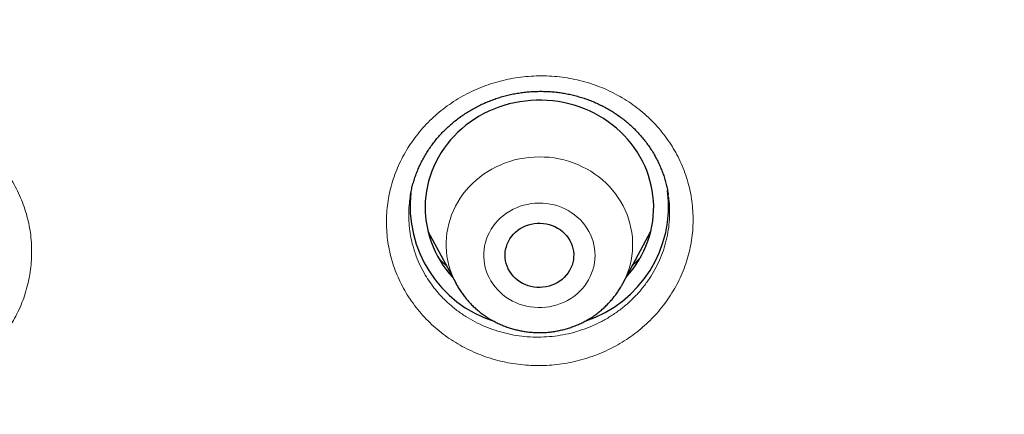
# Model space of a CAD drawing. Header units: millimetres. Extents: x 8 to 436, y 12 to 763.
# Tile 225 of 256: x 246 to 259, y 720 to 725. Entities that reach past the tile are written whole.
import ezdxf

# ---------------------------------------------------------------- set-up
doc = ezdxf.new("R2010")
doc.units = ezdxf.units.MM

msp = doc.modelspace()

# ---------------------------------------------------------------- linework, layer by layer
at = {"color": 7, "linetype": 'Continuous', "lineweight": 30}
for p, q in [((250.811, 722.922), (250.81, 722.916)), ((251.043, 722.47), (251.412, 721.779)), ((253.6, 721.779), (253.969, 722.47)), ((251.413, 721.777), (251.412, 721.779)), ((253.6, 721.779), (253.598, 721.776))]:
    msp.add_line(p, q, dxfattribs=at)
at = {"color": 252, "linetype": 'Continuous', "lineweight": 0}
msp.add_line((253.598, 721.776), (253.589, 721.759), dxfattribs=at)
at = {"color": 7, "linetype": 'Continuous', "lineweight": 30, "flags": 128}
for points in [[(253.645, 721.863), (253.649, 721.868), (253.694, 721.92), (253.737, 721.975), (253.776, 722.031), (253.813, 722.089), (253.847, 722.149), (253.878, 722.21), (253.905, 722.273), (253.93, 722.336), (253.951, 722.401), (253.968, 722.466), (253.983, 722.533), (253.994, 722.6), (254.001, 722.667), (254.005, 722.734), (254.006, 722.802), (254.003, 722.869), (253.997, 722.937), (253.987, 723.004), (253.974, 723.07), (253.957, 723.136), (253.938, 723.201), (253.915, 723.265), (253.888, 723.328), (253.859, 723.39), (253.826, 723.45), (253.79, 723.509), (253.752, 723.566), (253.71, 723.621), (253.666, 723.674), (253.619, 723.725), (253.57, 723.774), (253.518, 723.821), (253.463, 723.866), (253.407, 723.907), (253.348, 723.947), (253.288, 723.983), (253.226, 724.017), (253.162, 724.048), (253.096, 724.076), (253.03, 724.101), (252.962, 724.123), (252.893, 724.142), (252.823, 724.158), (252.752, 724.171), (252.681, 724.18), (252.609, 724.187), (252.537, 724.19), (252.465, 724.19), (252.393, 724.186), (252.322, 724.179), (252.251, 724.17), (252.18, 724.156), (252.11, 724.14), (252.041, 724.121), (251.974, 724.098), (251.907, 724.073), (251.842, 724.044), (251.778, 724.013), (251.716, 723.979), (251.656, 723.942), (251.597, 723.902), (251.541, 723.86), (251.487, 723.815), (251.436, 723.768), (251.386, 723.719), (251.34, 723.667), (251.296, 723.614), (251.255, 723.558), (251.217, 723.501), (251.181, 723.442), (251.149, 723.382), (251.12, 723.32), (251.094, 723.257), (251.071, 723.193), (251.052, 723.127), (251.036, 723.062), (251.023, 722.995), (251.014, 722.928), (251.008, 722.861), (251.006, 722.793), (251.007, 722.725), (251.012, 722.658), (251.02, 722.591), (251.031, 722.524), (251.046, 722.458), (251.064, 722.392), (251.085, 722.328), (251.11, 722.264), (251.138, 722.202), (251.169, 722.141), (251.203, 722.082), (251.24, 722.024), (251.28, 721.968), (251.28, 721.968)], [(252.138, 721.907), (252.117, 721.939), (252.098, 721.972), (252.083, 722.007), (252.071, 722.042), (252.063, 722.079), (252.058, 722.116), (252.056, 722.153), (252.058, 722.191), (252.063, 722.228), (252.072, 722.264), (252.085, 722.3), (252.1, 722.334), (252.119, 722.367), (252.141, 722.398), (252.165, 722.428), (252.193, 722.455), (252.223, 722.48), (252.255, 722.502), (252.289, 722.522), (252.324, 722.538), (252.361, 722.552), (252.4, 722.562), (252.439, 722.569), (252.478, 722.573), (252.518, 722.574), (252.558, 722.571), (252.597, 722.565), (252.636, 722.556), (252.673, 722.544), (252.71, 722.528), (252.744, 722.51), (252.777, 722.489), (252.808, 722.465), (252.836, 722.439), (252.862, 722.41), (252.885, 722.38), (252.905, 722.347), (252.922, 722.313), (252.935, 722.278), (252.945, 722.242), (252.952, 722.205), (252.956, 722.168), (252.955, 722.131), (252.952, 722.093), (252.944, 722.056), (252.934, 722.02), (252.92, 721.985), (252.903, 721.952), (252.882, 721.919), (252.859, 721.889), (252.833, 721.861), (252.804, 721.835), (252.774, 721.811), (252.74, 721.79), (252.706, 721.772), (252.669, 721.757), (252.632, 721.745), (252.593, 721.736), (252.553, 721.731), (252.514, 721.728), (252.474, 721.729), (252.434, 721.734), (252.395, 721.741), (252.357, 721.752), (252.32, 721.766), (252.285, 721.783), (252.251, 721.803), (252.219, 721.825), (252.19, 721.85), (252.163, 721.878), (252.138, 721.907)], [(251.28, 721.968), (251.323, 721.913), (251.367, 721.863)]]:
    msp.add_lwpolyline(points, dxfattribs=at)
at = {"color": 252, "linetype": 'Continuous', "lineweight": 0, "flags": 128}
for points in [[(251.412, 721.779), (251.407, 721.789), (251.379, 721.845), (251.356, 721.902), (251.335, 721.96), (251.318, 722.019), (251.304, 722.079), (251.293, 722.139), (251.286, 722.2), (251.283, 722.261), (251.282, 722.323), (251.286, 722.384), (251.292, 722.445), (251.303, 722.505), (251.316, 722.565), (251.333, 722.624), (251.354, 722.682), (251.377, 722.739), (251.404, 722.795), (251.434, 722.85), (251.467, 722.902), (251.503, 722.954), (251.542, 723.003), (251.583, 723.05), (251.627, 723.095), (251.674, 723.138), (251.723, 723.178), (251.774, 723.216), (251.827, 723.252), (251.882, 723.284), (251.939, 723.314), (251.998, 723.341), (252.058, 723.365), (252.119, 723.386), (252.181, 723.404), (252.244, 723.418), (252.308, 723.43), (252.373, 723.438), (252.438, 723.443), (252.503, 723.445), (252.568, 723.443), (252.633, 723.439), (252.698, 723.431), (252.762, 723.419), (252.825, 723.405), (252.888, 723.387), (252.949, 723.367), (253.009, 723.343), (253.068, 723.316), (253.125, 723.287), (253.18, 723.255), (253.234, 723.219), (253.285, 723.182), (253.334, 723.142), (253.381, 723.099), (253.425, 723.054), (253.467, 723.007), (253.506, 722.958), (253.542, 722.907), (253.575, 722.854), (253.605, 722.8), (253.632, 722.744), (253.656, 722.687), (253.677, 722.629), (253.694, 722.57), (253.708, 722.51), (253.719, 722.45), (253.726, 722.389), (253.729, 722.328), (253.729, 722.267), (253.726, 722.206), (253.719, 722.145), (253.709, 722.084), (253.696, 722.024), (253.679, 721.965), (253.658, 721.907), (253.635, 721.85), (253.608, 721.794), (253.6, 721.779)], [(253.103, 722.547), (253.072, 722.585), (253.039, 722.621), (253.003, 722.654), (252.965, 722.685), (252.925, 722.713), (252.883, 722.739), (252.839, 722.762), (252.793, 722.782), (252.746, 722.8), (252.698, 722.814), (252.649, 722.824), (252.599, 722.832), (252.549, 722.836), (252.498, 722.838), (252.448, 722.835), (252.398, 722.83), (252.348, 722.821), (252.299, 722.81), (252.252, 722.795), (252.205, 722.777), (252.16, 722.756), (252.116, 722.732), (252.074, 722.705), (252.035, 722.676), (251.997, 722.644), (251.962, 722.61), (251.93, 722.574), (251.9, 722.535), (251.874, 722.495), (251.85, 722.453), (251.829, 722.41), (251.812, 722.366), (251.798, 722.32), (251.787, 722.274), (251.78, 722.227), (251.776, 722.18), (251.776, 722.132), (251.779, 722.085), (251.786, 722.038), (251.796, 721.991), (251.809, 721.946), (251.826, 721.901), (251.846, 721.858), (251.869, 721.816), (251.895, 721.775), (251.924, 721.736), (251.956, 721.7), (251.99, 721.665), (252.027, 721.633), (252.067, 721.603), (252.108, 721.576), (252.151, 721.551), (252.196, 721.53), (252.242, 721.511), (252.29, 721.496), (252.339, 721.483), (252.388, 721.474), (252.438, 721.468), (252.488, 721.465), (252.539, 721.466), (252.589, 721.469), (252.639, 721.476), (252.688, 721.487), (252.737, 721.5), (252.784, 721.516), (252.83, 721.536), (252.874, 721.558), (252.917, 721.584), (252.958, 721.612), (252.996, 721.642), (253.032, 721.675), (253.066, 721.711), (253.097, 721.748), (253.125, 721.787), (253.15, 721.828), (253.173, 721.871), (253.192, 721.915), (253.207, 721.96), (253.22, 722.006), (253.229, 722.052), (253.234, 722.099), (253.236, 722.147), (253.235, 722.194), (253.23, 722.241), (253.222, 722.288), (253.21, 722.334), (253.195, 722.379), (253.177, 722.423), (253.155, 722.466), (253.13, 722.507), (253.103, 722.547)]]:
    msp.add_lwpolyline(points, dxfattribs=at)
at = {"color": 7, "linetype": 'Continuous', "lineweight": 30}
for centre, radius, start, end in [((252.4, 722.799), 1.592, 173.5164, 252.0298), ((252.612, 722.798), 1.59, 288.2107, 7.4267)]:
    msp.add_arc(centre, radius, start, end, dxfattribs=at)
for points, knots in [([(279.178, 720.721), (279.177, 720.73), (279.177, 720.747), (279.175, 720.78), (279.172, 720.818), (279.17, 720.863), (279.167, 720.91), (279.163, 720.972), (279.158, 721.052), (279.153, 721.136), (279.148, 721.212), (279.143, 721.277), (279.139, 721.339), (279.135, 721.395), (279.131, 721.444), (279.128, 721.486), (279.126, 721.52), (279.124, 721.549), (279.122, 721.574), (279.12, 721.598), (279.118, 721.626), (279.115, 721.663), (279.111, 721.712), (279.106, 721.774), (279.098, 721.869), (279.088, 721.995), (279.074, 722.154), (279.058, 722.319), (279.042, 722.492), (279.024, 722.672), (279, 722.903), (278.969, 723.181), (278.931, 723.498), (278.903, 723.727), (278.884, 723.869), (278.876, 723.927), (278.87, 723.977), (278.864, 724.02), (278.859, 724.054), (278.856, 724.081), (278.853, 724.102), (278.85, 724.12), (278.848, 724.141), (278.844, 724.167), (278.839, 724.204), (278.832, 724.252), (278.824, 724.31), (278.815, 724.373), (278.806, 724.437), (278.793, 724.524), (278.776, 724.636), (278.754, 724.782), (278.729, 724.942), (278.701, 725.117), (278.668, 725.321), (278.628, 725.556), (278.582, 725.821), (278.532, 726.097), (278.478, 726.382), (278.432, 726.612), (278.398, 726.785), (278.375, 726.896), (278.352, 727.01), (278.328, 727.122), (278.305, 727.229), (278.284, 727.326), (278.265, 727.413), (278.249, 727.489), (278.234, 727.556), (278.221, 727.615), (278.21, 727.662), (278.202, 727.698), (278.196, 727.726), (278.191, 727.748), (278.187, 727.765), (278.184, 727.78), (278.18, 727.794), (278.176, 727.814), (278.17, 727.84), (278.162, 727.873), (278.154, 727.91), (278.141, 727.964), (278.124, 728.037), (278.102, 728.131), (278.077, 728.237), (278.048, 728.355), (278.016, 728.489), (277.979, 728.639), (277.938, 728.8), (277.897, 728.96), (277.856, 729.116), (277.816, 729.27), (277.776, 729.42), (277.736, 729.567), (277.686, 729.746), (277.627, 729.956), (277.559, 730.193), (277.493, 730.42), (277.428, 730.637), (277.365, 730.843), (277.304, 731.039), (277.246, 731.224), (277.189, 731.401), (277.134, 731.571), (277.081, 731.733), (277.04, 731.855), (277.011, 731.941), (276.993, 731.995), (276.975, 732.047), (276.959, 732.096), (276.944, 732.14), (276.931, 732.177), (276.921, 732.207), (276.912, 732.232), (276.903, 732.257), (276.893, 732.288), (276.88, 732.325), (276.863, 732.373), (276.843, 732.431), (276.82, 732.495), (276.797, 732.562), (276.761, 732.662), (276.712, 732.798), (276.648, 732.973), (276.58, 733.158), (276.508, 733.352), (276.431, 733.555), (276.349, 733.767), (276.262, 733.99), (276.169, 734.223), (276.07, 734.466), (275.965, 734.721), (275.854, 734.985), (275.736, 735.261), (275.611, 735.547), (275.501, 735.792), (275.409, 735.996), (275.337, 736.152), (275.267, 736.305), (275.199, 736.449), (275.136, 736.583), (275.079, 736.703), (275.028, 736.809), (274.983, 736.901), (274.947, 736.976), (274.919, 737.034), (274.898, 737.077), (274.879, 737.115), (274.864, 737.147), (274.852, 737.17), (274.844, 737.187), (274.837, 737.2), (274.831, 737.213), (274.821, 737.232), (274.808, 737.258), (274.791, 737.293), (274.77, 737.335), (274.745, 737.385), (274.716, 737.444), (274.682, 737.511), (274.645, 737.584), (274.558, 737.756), (274.421, 738.022), (274.252, 738.344), (274.098, 738.63), (273.962, 738.88), (273.825, 739.128), (273.686, 739.375), (273.531, 739.647), (273.357, 739.946), (273.163, 740.274), (272.959, 740.612), (272.755, 740.943), (272.551, 741.268), (272.39, 741.519), (272.267, 741.709), (272.186, 741.832), (272.108, 741.95), (272.033, 742.064), (271.96, 742.173), (271.891, 742.276), (271.827, 742.37), (271.769, 742.457), (271.716, 742.534), (271.669, 742.603), (271.628, 742.662), (271.594, 742.712), (271.564, 742.755), (271.54, 742.789), (271.521, 742.816), (271.504, 742.842), (271.483, 742.871), (271.457, 742.908), (271.425, 742.954), (271.388, 743.007), (271.345, 743.068), (271.297, 743.137), (271.243, 743.213), (271.182, 743.298), (271.116, 743.391), (271.043, 743.492), (270.965, 743.6), (270.883, 743.711), (270.719, 743.935), (270.482, 744.253), (270.167, 744.664), (269.85, 745.07), (269.517, 745.485), (269.168, 745.91), (268.861, 746.275), (268.6, 746.578), (268.392, 746.818), (268.188, 747.049), (267.988, 747.271), (267.794, 747.485), (267.606, 747.691), (267.422, 747.888), (267.279, 748.04), (267.174, 748.151), (267.107, 748.221), (267.04, 748.291), (266.976, 748.358), (266.916, 748.42), (266.861, 748.476), (266.815, 748.525), (266.775, 748.565), (266.743, 748.598), (266.719, 748.623), (266.7, 748.642), (266.684, 748.659), (266.666, 748.677), (266.638, 748.705), (266.598, 748.746), (266.546, 748.798), (266.484, 748.861), (266.413, 748.933), (266.331, 749.015), (266.24, 749.105), (266.14, 749.204), (266.037, 749.305), (265.932, 749.407), (265.827, 749.509), (265.716, 749.617), (265.597, 749.73), (265.472, 749.849), (265.284, 750.027), (265.034, 750.259), (264.707, 750.557), (264.366, 750.863), (264.01, 751.175), (263.657, 751.478), (263.307, 751.772), (262.961, 752.057), (262.619, 752.334), (262.282, 752.602), (261.971, 752.844), (261.686, 753.062), (261.427, 753.258), (261.169, 753.45), (260.913, 753.638), (260.658, 753.822), (260.406, 754.002), (260.155, 754.179), (259.949, 754.321), (259.791, 754.43), (259.683, 754.504), (259.584, 754.571), (259.494, 754.632), (259.426, 754.678), (259.378, 754.71), (259.347, 754.73), (259.318, 754.75), (259.292, 754.767), (259.271, 754.781), (259.256, 754.791), (259.247, 754.797), (259.24, 754.802), (259.227, 754.81), (259.206, 754.824), (259.175, 754.845), (259.134, 754.872), (259.085, 754.904), (259.028, 754.942), (258.962, 754.985), (258.888, 755.034), (258.805, 755.088), (258.714, 755.147), (258.614, 755.211), (258.507, 755.28), (258.395, 755.351), (258.282, 755.423), (258.133, 755.516), (257.948, 755.632), (257.724, 755.769), (257.475, 755.921), (257.199, 756.086), (256.894, 756.266), (256.58, 756.448), (256.254, 756.634), (255.918, 756.821), (255.572, 757.011), (255.225, 757.198), (254.878, 757.381), (254.532, 757.56), (254.177, 757.74), (253.812, 757.921), (253.438, 758.103), (253.073, 758.276), (252.718, 758.441), (252.376, 758.597), (252.032, 758.75), (251.692, 758.899), (251.358, 759.042), (251.031, 759.179), (250.699, 759.315), (250.363, 759.45), (250.025, 759.583), (249.694, 759.711), (249.371, 759.832), (249.041, 759.954), (248.705, 760.075), (248.363, 760.195), (248.032, 760.308), (247.713, 760.416), (247.407, 760.516), (247.114, 760.61), (246.834, 760.698), (246.565, 760.781), (246.324, 760.854), (246.109, 760.917), (245.919, 760.973), (245.735, 761.026), (245.553, 761.077), (245.35, 761.134), (245.121, 761.197), (244.864, 761.266), (244.585, 761.34), (244.283, 761.417), (243.958, 761.499), (243.621, 761.58), (243.271, 761.663), (242.91, 761.745), (242.544, 761.825), (242.173, 761.903), (241.799, 761.98), (241.415, 762.055), (241.019, 762.129), (240.625, 762.2), (240.234, 762.266), (239.846, 762.33), (239.451, 762.391), (239.053, 762.449), (238.655, 762.504), (238.258, 762.556), (237.751, 762.618), (237.135, 762.686), (236.411, 762.756), (235.672, 762.816), (234.919, 762.866), (234.152, 762.905), (233.388, 762.933), (232.628, 762.948), (231.933, 762.951), (231.302, 762.946), (230.736, 762.935), (230.171, 762.917), (229.61, 762.894), (229.054, 762.864), (228.516, 762.829), (227.997, 762.79), (227.498, 762.747), (227.007, 762.7), (226.526, 762.649), (226.035, 762.592), (225.536, 762.53), (225.031, 762.461), (224.536, 762.389), (224.052, 762.314), (223.579, 762.235), (223.118, 762.154), (222.668, 762.071), (222.208, 761.981), (221.735, 761.885), (221.243, 761.779), (220.749, 761.668), (220.252, 761.55), (219.752, 761.427), (219.249, 761.297), (218.782, 761.171), (218.352, 761.051), (217.959, 760.938), (217.564, 760.82), (217.193, 760.707), (216.845, 760.597), (216.517, 760.491), (216.182, 760.381), (215.833, 760.263), (215.471, 760.137), (215.094, 760.003), (214.709, 759.862), (214.316, 759.715), (213.916, 759.56), (213.508, 759.399), (213.104, 759.235), (212.704, 759.068), (212.309, 758.899), (211.906, 758.723), (211.495, 758.539), (211.077, 758.346), (210.651, 758.146), (210.219, 757.936), (209.78, 757.719), (209.335, 757.492), (208.883, 757.256), (208.425, 757.01), (208.049, 756.803), (207.757, 756.64), (207.55, 756.522), (207.342, 756.403), (207.136, 756.283), (206.935, 756.165), (206.745, 756.053), (206.568, 755.946), (206.402, 755.846), (206.244, 755.75), (206.094, 755.657), (205.945, 755.565), (205.798, 755.473), (205.654, 755.382), (205.519, 755.296), (205.395, 755.217), (205.281, 755.144), (205.178, 755.077), (205.085, 755.016), (205.002, 754.962), (204.932, 754.916), (204.874, 754.878), (204.827, 754.846), (204.784, 754.818), (204.744, 754.791), (204.705, 754.765), (204.665, 754.739), (204.62, 754.708), (204.567, 754.673), (204.507, 754.633), (204.435, 754.584), (204.348, 754.525), (204.247, 754.456), (204.136, 754.38), (204.017, 754.298), (203.889, 754.209), (203.753, 754.114), (203.61, 754.013), (203.457, 753.904), (203.296, 753.788), (203.125, 753.665), (202.95, 753.537), (202.775, 753.408), (202.604, 753.28), (202.436, 753.154), (202.271, 753.029), (202.068, 752.874), (201.831, 752.69), (201.561, 752.478), (201.302, 752.27), (201.052, 752.068), (200.814, 751.872), (200.586, 751.682), (200.369, 751.499), (200.162, 751.322), (199.962, 751.149), (199.769, 750.981), (199.584, 750.818), (199.409, 750.661), (199.241, 750.509), (199.079, 750.362), (198.922, 750.218), (198.75, 750.058), (198.564, 749.883), (198.365, 749.694), (198.175, 749.512), (197.994, 749.336), (197.853, 749.197), (197.747, 749.092), (197.676, 749.022), (197.607, 748.952), (197.54, 748.885), (197.481, 748.826), (197.432, 748.776), (197.393, 748.737), (197.359, 748.702), (197.33, 748.672), (197.305, 748.647), (197.283, 748.624), (197.259, 748.6), (197.231, 748.572), (197.197, 748.537), (197.158, 748.496), (197.113, 748.45), (197.062, 748.397), (196.999, 748.332), (196.924, 748.254), (196.836, 748.162), (196.739, 748.06), (196.634, 747.948), (196.5, 747.804), (196.341, 747.633), (196.162, 747.437), (195.986, 747.242), (195.813, 747.05), (195.644, 746.859), (195.451, 746.638), (195.235, 746.387), (194.998, 746.108), (194.769, 745.834), (194.548, 745.565), (194.336, 745.303), (194.133, 745.048), (193.939, 744.8), (193.751, 744.557), (193.59, 744.346), (193.454, 744.166), (193.344, 744.019), (193.24, 743.879), (193.143, 743.747), (193.053, 743.624), (192.971, 743.511), (192.897, 743.409), (192.831, 743.316), (192.77, 743.231), (192.715, 743.153), (192.664, 743.081), (192.617, 743.014), (192.575, 742.954), (192.54, 742.904), (192.515, 742.868), (192.497, 742.843), (192.483, 742.823), (192.467, 742.799), (192.445, 742.768), (192.417, 742.728), (192.386, 742.682), (192.351, 742.632), (192.314, 742.577), (192.273, 742.518), (192.232, 742.458), (192.19, 742.396), (192.149, 742.335), (192.043, 742.179), (191.864, 741.909), (191.611, 741.521), (191.402, 741.192), (191.243, 740.939), (191.134, 740.763), (191.021, 740.579), (190.904, 740.384), (190.781, 740.18), (190.654, 739.965), (190.523, 739.74), (190.389, 739.507), (190.261, 739.282), (190.141, 739.067), (190.029, 738.863), (189.915, 738.653), (189.799, 738.438), (189.698, 738.248), (189.615, 738.089), (189.551, 737.967), (189.492, 737.853), (189.438, 737.749), (189.39, 737.653), (189.346, 737.567), (189.308, 737.491), (189.275, 737.425), (189.247, 737.37), (189.225, 737.325), (189.206, 737.288), (189.191, 737.257), (189.178, 737.231), (189.165, 737.204), (189.149, 737.172), (189.129, 737.132), (189.105, 737.082), (189.076, 737.024), (189.043, 736.956), (189.009, 736.886), (188.974, 736.814), (188.94, 736.742), (188.905, 736.668), (188.869, 736.594), (188.795, 736.436), (188.684, 736.198), (188.553, 735.911), (188.44, 735.661), (188.345, 735.444), (188.249, 735.226), (188.152, 735), (188.052, 734.761), (187.948, 734.511), (187.841, 734.248), (187.731, 733.973), (187.619, 733.685), (187.53, 733.451), (187.463, 733.274), (187.421, 733.162), (187.381, 733.052), (187.343, 732.948), (187.307, 732.852), (187.273, 732.757), (187.24, 732.666), (187.209, 732.578), (187.182, 732.5), (187.158, 732.433), (187.138, 732.377), (187.122, 732.331), (187.109, 732.293), (187.099, 732.263), (187.09, 732.237), (187.081, 732.212), (187.071, 732.181), (187.057, 732.14), (187.039, 732.089), (187.018, 732.028), (186.994, 731.956), (186.968, 731.88), (186.941, 731.799), (186.914, 731.716), (186.884, 731.626), (186.852, 731.529), (186.819, 731.425), (186.769, 731.271), (186.705, 731.07), (186.62, 730.796), (186.531, 730.5), (186.437, 730.182), (186.349, 729.874), (186.266, 729.573), (186.187, 729.28), (186.106, 728.974), (186.025, 728.653), (185.962, 728.4), (185.922, 728.231), (185.902, 728.147), (185.883, 728.067), (185.866, 727.994), (185.851, 727.932), (185.84, 727.881), (185.831, 727.841), (185.824, 727.811), (185.817, 727.784), (185.811, 727.758), (185.805, 727.729), (185.798, 727.697), (185.788, 727.653), (185.775, 727.594), (185.758, 727.519), (185.738, 727.43), (185.715, 727.323), (185.689, 727.2), (185.66, 727.064), (185.629, 726.918), (185.597, 726.759), (185.563, 726.59), (185.529, 726.414), (185.494, 726.233), (185.459, 726.048), (185.424, 725.853), (185.388, 725.648), (185.351, 725.433), (185.314, 725.213), (185.278, 724.987), (185.249, 724.804), (185.228, 724.665), (185.215, 724.576), (185.202, 724.492), (185.191, 724.412), (185.18, 724.336), (185.17, 724.265), (185.162, 724.206), (185.155, 724.158), (185.15, 724.119), (185.145, 724.086), (185.14, 724.05), (185.134, 724.004), (185.126, 723.943), (185.116, 723.869), (185.105, 723.784), (185.092, 723.687), (185.079, 723.578), (185.065, 723.463), (185.047, 723.32), (185.028, 723.152), (185.003, 722.928), (184.976, 722.67), (184.947, 722.378), (184.926, 722.148), (184.912, 721.988), (184.905, 721.903), (184.898, 721.829), (184.893, 721.765), (184.889, 721.712), (184.886, 721.67), (184.883, 721.641), (184.882, 721.623), (184.881, 721.61), (184.88, 721.594), (184.878, 721.571), (184.876, 721.541), (184.873, 721.503), (184.868, 721.432), (184.86, 721.327), (184.852, 721.212), (184.846, 721.114), (184.841, 721.037), (184.836, 720.963), (184.832, 720.893), (184.828, 720.83), (184.825, 720.773), (184.823, 720.738), (184.822, 720.721)], [0, 0, 0, 0, 0.000191, 0.000381, 0.000677, 0.000995, 0.001342, 0.001718, 0.00237, 0.003096, 0.003563, 0.004054, 0.004515, 0.004925, 0.005284, 0.005591, 0.005847, 0.006052, 0.006215, 0.006394, 0.006595, 0.00682, 0.00722, 0.007678, 0.008192, 0.009307, 0.010475, 0.011696, 0.012969, 0.014295, 0.015667, 0.018103, 0.020449, 0.022705, 0.023183, 0.023611, 0.023983, 0.024298, 0.024557, 0.02476, 0.024899, 0.02501, 0.025162, 0.02536, 0.025604, 0.025981, 0.026429, 0.026899, 0.027378, 0.027866, 0.02885, 0.029868, 0.031124, 0.032428, 0.033781, 0.035692, 0.037679, 0.03974, 0.041876, 0.044087, 0.044917, 0.045756, 0.046606, 0.047465, 0.048283, 0.049028, 0.049664, 0.050235, 0.050742, 0.051184, 0.051562, 0.051804, 0.05201, 0.052178, 0.05231, 0.052405, 0.052498, 0.052644, 0.052845, 0.053099, 0.053382, 0.053694, 0.054319, 0.055032, 0.055832, 0.056721, 0.057698, 0.058892, 0.060132, 0.061348, 0.06254, 0.063707, 0.06485, 0.065968, 0.067063, 0.068956, 0.070772, 0.07251, 0.074171, 0.075755, 0.077259, 0.078684, 0.080027, 0.081368, 0.082617, 0.083775, 0.084205, 0.084621, 0.085022, 0.085409, 0.08576, 0.086051, 0.086281, 0.086451, 0.086631, 0.086868, 0.087161, 0.087511, 0.087991, 0.088496, 0.089015, 0.089548, 0.090839, 0.092205, 0.093647, 0.095164, 0.096757, 0.098425, 0.100175, 0.102013, 0.10394, 0.105956, 0.108061, 0.110255, 0.112538, 0.114909, 0.116161, 0.117436, 0.118684, 0.119851, 0.120936, 0.121939, 0.122755, 0.123508, 0.124198, 0.124575, 0.12493, 0.125247, 0.125503, 0.125692, 0.125825, 0.12591, 0.126014, 0.126149, 0.126375, 0.126654, 0.126989, 0.127407, 0.127888, 0.128432, 0.129038, 0.129696, 0.132651, 0.135588, 0.137673, 0.13975, 0.141817, 0.143875, 0.145964, 0.148655, 0.151434, 0.154301, 0.157256, 0.159929, 0.162671, 0.163766, 0.164856, 0.165886, 0.166854, 0.167829, 0.168731, 0.16956, 0.170317, 0.171, 0.17161, 0.172119, 0.172562, 0.172941, 0.173248, 0.173473, 0.173662, 0.173921, 0.174252, 0.174655, 0.175131, 0.17567, 0.176278, 0.176956, 0.177704, 0.178537, 0.179443, 0.180421, 0.181434, 0.182449, 0.186456, 0.190059, 0.193687, 0.197633, 0.201607, 0.20561, 0.207968, 0.210263, 0.212486, 0.214638, 0.216719, 0.218728, 0.220667, 0.222534, 0.223248, 0.223952, 0.224644, 0.225325, 0.225959, 0.226518, 0.227003, 0.227413, 0.227734, 0.227988, 0.228175, 0.228311, 0.228488, 0.228721, 0.229176, 0.229709, 0.230321, 0.231064, 0.231897, 0.23282, 0.233834, 0.234938, 0.235926, 0.236978, 0.238092, 0.239269, 0.240508, 0.241803, 0.244849, 0.247848, 0.251304, 0.254697, 0.258026, 0.261293, 0.264498, 0.267639, 0.270717, 0.273737, 0.276079, 0.278395, 0.280684, 0.282947, 0.285184, 0.287394, 0.289578, 0.291731, 0.292742, 0.293673, 0.294524, 0.295295, 0.295987, 0.296265, 0.296529, 0.296777, 0.297009, 0.297198, 0.297323, 0.297388, 0.297439, 0.297503, 0.297703, 0.297975, 0.298319, 0.298734, 0.299221, 0.299781, 0.300411, 0.301114, 0.301889, 0.302735, 0.30365, 0.304592, 0.305548, 0.306518, 0.308333, 0.310196, 0.312105, 0.314538, 0.317044, 0.319622, 0.322273, 0.324996, 0.327793, 0.330661, 0.333355, 0.336109, 0.338925, 0.341801, 0.344739, 0.347737, 0.350356, 0.353019, 0.355689, 0.358305, 0.360864, 0.363367, 0.365814, 0.368441, 0.371, 0.373491, 0.375915, 0.378271, 0.380907, 0.383452, 0.385907, 0.388272, 0.390547, 0.392693, 0.394752, 0.396724, 0.398609, 0.400054, 0.401443, 0.402777, 0.404078, 0.405411, 0.407213, 0.409078, 0.411006, 0.413274, 0.415623, 0.418054, 0.420567, 0.423161, 0.425837, 0.428435, 0.431105, 0.433848, 0.436663, 0.439551, 0.44224, 0.444988, 0.447794, 0.450609, 0.453417, 0.456219, 0.459013, 0.464116, 0.469195, 0.47425, 0.479638, 0.484999, 0.490332, 0.495638, 0.500915, 0.504886, 0.508841, 0.51278, 0.516704, 0.520603, 0.52444, 0.527998, 0.531497, 0.534937, 0.538319, 0.541643, 0.545283, 0.54885, 0.552344, 0.555766, 0.559114, 0.562389, 0.565592, 0.568721, 0.572219, 0.575729, 0.579271, 0.582845, 0.586452, 0.590091, 0.593762, 0.596611, 0.599479, 0.602366, 0.60528, 0.607631, 0.610045, 0.612522, 0.615062, 0.617802, 0.620612, 0.623492, 0.626441, 0.629461, 0.63255, 0.635709, 0.63867, 0.641702, 0.644806, 0.647981, 0.651228, 0.654547, 0.657937, 0.661399, 0.664933, 0.668539, 0.672216, 0.675965, 0.677637, 0.679323, 0.681023, 0.682733, 0.684393, 0.685983, 0.687418, 0.688792, 0.690104, 0.691354, 0.692542, 0.693837, 0.69505, 0.69618, 0.697228, 0.698193, 0.699061, 0.699849, 0.700558, 0.701188, 0.701634, 0.702031, 0.702395, 0.702734, 0.70306, 0.703378, 0.703765, 0.704221, 0.704735, 0.7053, 0.706091, 0.706963, 0.707915, 0.708949, 0.710063, 0.711236, 0.712488, 0.713817, 0.715224, 0.716741, 0.71831, 0.719859, 0.721384, 0.722884, 0.72436, 0.725812, 0.728339, 0.730788, 0.733161, 0.735456, 0.737675, 0.739779, 0.741808, 0.743763, 0.745644, 0.747486, 0.749251, 0.750939, 0.752551, 0.754116, 0.755642, 0.757128, 0.759176, 0.761145, 0.763034, 0.764845, 0.766577, 0.767315, 0.768037, 0.768743, 0.769434, 0.770083, 0.770535, 0.770935, 0.771285, 0.771583, 0.771839, 0.772043, 0.772273, 0.772561, 0.772909, 0.773317, 0.773785, 0.774313, 0.774901, 0.775725, 0.776643, 0.777657, 0.778765, 0.779967, 0.781894, 0.783814, 0.785706, 0.787571, 0.789408, 0.791217, 0.793926, 0.796571, 0.79915, 0.801666, 0.804116, 0.806459, 0.80874, 0.810958, 0.813114, 0.814516, 0.815854, 0.817115, 0.818299, 0.819404, 0.820432, 0.821329, 0.822158, 0.822917, 0.823607, 0.824228, 0.824849, 0.82538, 0.825823, 0.826177, 0.826339, 0.826495, 0.826696, 0.826973, 0.827326, 0.827754, 0.82818, 0.828663, 0.829192, 0.829729, 0.830267, 0.830807, 0.83135, 0.834367, 0.837866, 0.841441, 0.842878, 0.844381, 0.845955, 0.847599, 0.849345, 0.851164, 0.853056, 0.855021, 0.857059, 0.858711, 0.860408, 0.86215, 0.863938, 0.865764, 0.866852, 0.867862, 0.868797, 0.869654, 0.870435, 0.871139, 0.871767, 0.872318, 0.872747, 0.873114, 0.87342, 0.873663, 0.873853, 0.874064, 0.874317, 0.874646, 0.875049, 0.875525, 0.876075, 0.876699, 0.87724, 0.877827, 0.878434, 0.879038, 0.879637, 0.88226, 0.884799, 0.886562, 0.888282, 0.889995, 0.891796, 0.893689, 0.895676, 0.897756, 0.899929, 0.902195, 0.904553, 0.905442, 0.90634, 0.907203, 0.908012, 0.908767, 0.909468, 0.910225, 0.910907, 0.911513, 0.912045, 0.912469, 0.91283, 0.913126, 0.913358, 0.91353, 0.913714, 0.91394, 0.914259, 0.914657, 0.915134, 0.915689, 0.916323, 0.916911, 0.917554, 0.918251, 0.919003, 0.91981, 0.92064, 0.922571, 0.924464, 0.926964, 0.929394, 0.931755, 0.934046, 0.93627, 0.938449, 0.941038, 0.943564, 0.944215, 0.944862, 0.945483, 0.946029, 0.946501, 0.946898, 0.947178, 0.947402, 0.947587, 0.947786, 0.948004, 0.948241, 0.948495, 0.949004, 0.949568, 0.950188, 0.951034, 0.951966, 0.952982, 0.954085, 0.955272, 0.956545, 0.957902, 0.95922, 0.960609, 0.962069, 0.963599, 0.9652, 0.966873, 0.968535, 0.970262, 0.970958, 0.971637, 0.972259, 0.972822, 0.973432, 0.973955, 0.974392, 0.974743, 0.975029, 0.975262, 0.975473, 0.975837, 0.97629, 0.976833, 0.977464, 0.978186, 0.978996, 0.979869, 0.980753, 0.982163, 0.983598, 0.985707, 0.987868, 0.990081, 0.990785, 0.991411, 0.991958, 0.992426, 0.992816, 0.993126, 0.993358, 0.993453, 0.993528, 0.99364, 0.993808, 0.994032, 0.994312, 0.99464, 0.995599, 0.996627, 0.997179, 0.997748, 0.998306, 0.998808, 0.999257, 0.999653, 1, 1, 1, 1]), ([(250.81, 722.922), (250.813, 722.939), (250.82, 722.979), (250.833, 723.041), (250.851, 723.108), (250.872, 723.173), (250.895, 723.238), (250.922, 723.302), (250.951, 723.364), (250.983, 723.426), (251.018, 723.486), (251.056, 723.545), (251.096, 723.602), (251.139, 723.658), (251.184, 723.712), (251.231, 723.764), (251.281, 723.814), (251.334, 723.862), (251.388, 723.909), (251.444, 723.953), (251.502, 723.994), (251.562, 724.033), (251.623, 724.07), (251.686, 724.104), (251.751, 724.136), (251.817, 724.165), (251.885, 724.192), (251.953, 724.216), (252.023, 724.238), (252.093, 724.256), (252.163, 724.272), (252.234, 724.284), (252.306, 724.294), (252.378, 724.301), (252.451, 724.305), (252.524, 724.307), (252.597, 724.305), (252.67, 724.301), (252.742, 724.294), (252.813, 724.284), (252.884, 724.271), (252.954, 724.255), (253.024, 724.236), (253.093, 724.215), (253.161, 724.191), (253.227, 724.164), (253.293, 724.134), (253.356, 724.102), (253.418, 724.068), (253.479, 724.031), (253.538, 723.992), (253.595, 723.95), (253.649, 723.906), (253.702, 723.86), (253.753, 723.812), (253.802, 723.762), (253.848, 723.71), (253.883, 723.667), (253.902, 723.642), (253.907, 723.636)], [0, 0, 0, 0, 0.013944, 0.031963, 0.049929, 0.067881, 0.085822, 0.103758, 0.121692, 0.139629, 0.157573, 0.175521, 0.193436, 0.211204, 0.229045, 0.246935, 0.264852, 0.282771, 0.30066, 0.318493, 0.336246, 0.353921, 0.371567, 0.389286, 0.4071, 0.424972, 0.442864, 0.460726, 0.478514, 0.49619, 0.513744, 0.531316, 0.548975, 0.566741, 0.584575, 0.60244, 0.620291, 0.638081, 0.655773, 0.673341, 0.69091, 0.70859, 0.726343, 0.744148, 0.761983, 0.779826, 0.797646, 0.815423, 0.833137, 0.850819, 0.868632, 0.886424, 0.904218, 0.922026, 0.939853, 0.957711, 0.975611, 0.993561, 1, 1, 1, 1]), ([(253.907, 723.636), (253.913, 723.627), (253.934, 723.599), (253.966, 723.552), (254.003, 723.493), (254.036, 723.433), (254.067, 723.372), (254.096, 723.31), (254.121, 723.246), (254.143, 723.182), (254.163, 723.116), (254.179, 723.05), (254.191, 722.994), (254.196, 722.96), (254.197, 722.949)], [0, 0, 0, 0, 0.044167, 0.13501, 0.225729, 0.316467, 0.40727, 0.498169, 0.589206, 0.680423, 0.771858, 0.863437, 0.954406, 1, 1, 1, 1]), ([(251.287, 722.013), (251.27, 722.028), (251.238, 722.057), (251.207, 722.088), (251.193, 722.103)], [0, 0, 0, 0, 0.521917, 1, 1, 1, 1]), ([(253.826, 722.114), (253.823, 722.111), (253.803, 722.09), (253.771, 722.06), (253.742, 722.034), (253.731, 722.024)], [0, 0, 0, 0, 0.109407, 0.660443, 1, 1, 1, 1]), ([(251.414, 721.777), (251.418, 721.769), (251.431, 721.744), (251.456, 721.702), (251.49, 721.652), (251.526, 721.604), (251.565, 721.557), (251.606, 721.512), (251.649, 721.47), (251.695, 721.429), (251.742, 721.391), (251.792, 721.355), (251.844, 721.322), (251.897, 721.291), (251.951, 721.263), (252.008, 721.237), (252.065, 721.214), (252.124, 721.194), (252.183, 721.177), (252.244, 721.163), (252.305, 721.151), (252.366, 721.143), (252.429, 721.138), (252.491, 721.135), (252.553, 721.136), (252.615, 721.14), (252.677, 721.147), (252.739, 721.157), (252.8, 721.17), (252.86, 721.185), (252.919, 721.204), (252.977, 721.226), (253.034, 721.25), (253.09, 721.277), (253.144, 721.307), (253.197, 721.34), (253.248, 721.375), (253.296, 721.412), (253.343, 721.452), (253.388, 721.494), (253.43, 721.538), (253.47, 721.584), (253.508, 721.632), (253.542, 721.682), (253.573, 721.73), (253.59, 721.761), (253.598, 721.776)], [0, 0, 0, 0, 0.009717, 0.032573, 0.055451, 0.078352, 0.101277, 0.124228, 0.147205, 0.170208, 0.193238, 0.216293, 0.239374, 0.262479, 0.285608, 0.308759, 0.331931, 0.355122, 0.378331, 0.401556, 0.424796, 0.448049, 0.471312, 0.494583, 0.517862, 0.541145, 0.564431, 0.587716, 0.611, 0.634279, 0.657552, 0.680816, 0.704069, 0.72731, 0.750536, 0.773745, 0.796934, 0.820103, 0.84325, 0.866372, 0.889469, 0.91254, 0.935584, 0.958601, 0.98159, 1, 1, 1, 1])]:
    msp.add_open_spline(points, degree=3, knots=knots, dxfattribs=at)
at = {"color": 252, "linetype": 'Continuous', "lineweight": 0}
for points, knots in [([(184.838, 720.741), (184.844, 720.93), (184.878, 722.087), (185.139, 724.202), (185.629, 727.071), (186.335, 729.902), (187.232, 732.684), (188.322, 735.405), (189.599, 738.053), (191.057, 740.617), (192.691, 743.085), (194.493, 745.448), (196.455, 747.696), (198.57, 749.818), (200.828, 751.805), (203.22, 753.649), (205.734, 755.342), (208.362, 756.878), (211.09, 758.248), (213.908, 759.448), (216.803, 760.472), (219.764, 761.316), (222.777, 761.976), (225.829, 762.449), (228.908, 762.734), (232, 762.829), (235.092, 762.734), (238.171, 762.449), (241.223, 761.976), (244.236, 761.316), (247.197, 760.472), (250.092, 759.448), (252.91, 758.248), (255.638, 756.878), (258.266, 755.342), (260.78, 753.649), (263.172, 751.805), (265.43, 749.818), (267.545, 747.696), (269.507, 745.448), (271.309, 743.085), (272.943, 740.617), (274.401, 738.053), (275.678, 735.405), (276.768, 732.684), (277.665, 729.902), (278.371, 727.071), (278.861, 724.202), (279.122, 722.087), (279.156, 720.93), (279.162, 720.741)], [0, 0, 0, 0, 0.004208, 0.025764, 0.04732, 0.068876, 0.090432, 0.111989, 0.133545, 0.155101, 0.176657, 0.198213, 0.21977, 0.241326, 0.262882, 0.284438, 0.305994, 0.32755, 0.349107, 0.370663, 0.392219, 0.413775, 0.435331, 0.456888, 0.478444, 0.5, 0.521556, 0.543112, 0.564669, 0.586225, 0.607781, 0.629337, 0.650893, 0.672449, 0.694006, 0.715562, 0.737118, 0.758674, 0.78023, 0.801787, 0.823343, 0.844899, 0.866455, 0.888011, 0.909568, 0.931124, 0.95268, 0.974236, 0.995792, 1, 1, 1, 1]), ([(184.507, 710.088), (184.52, 710.865), (184.549, 712.476), (184.777, 714.915), (185.147, 717.396), (185.668, 719.852), (186.334, 722.278), (187.143, 724.665), (188.094, 727.005), (189.183, 729.291), (190.406, 731.517), (191.761, 733.674), (193.242, 735.757), (194.845, 737.759), (196.564, 739.672), (198.396, 741.493), (200.333, 743.214), (202.37, 744.83), (204.5, 746.336), (206.716, 747.728), (209.012, 749), (211.38, 750.15), (213.814, 751.173), (216.304, 752.067), (218.844, 752.827), (221.425, 753.453), (224.04, 753.942), (226.679, 754.292), (229.335, 754.502), (232, 754.573), (234.665, 754.502), (237.321, 754.292), (239.96, 753.942), (242.575, 753.453), (245.156, 752.827), (247.696, 752.067), (250.186, 751.173), (252.62, 750.15), (254.988, 749), (257.284, 747.728), (259.5, 746.336), (261.63, 744.83), (263.667, 743.214), (265.604, 741.493), (267.436, 739.672), (269.155, 737.759), (270.758, 735.757), (272.239, 733.674), (273.594, 731.517), (274.817, 729.291), (275.906, 727.005), (276.857, 724.665), (277.666, 722.278), (278.332, 719.852), (278.853, 717.396), (279.223, 714.915), (279.451, 712.477), (279.48, 710.865), (279.493, 710.088)], [0, 0, 0, 0, 0.016668, 0.034569, 0.05247, 0.070372, 0.088273, 0.106174, 0.124075, 0.141977, 0.159878, 0.177779, 0.19568, 0.213582, 0.231483, 0.249384, 0.267286, 0.285187, 0.303088, 0.320989, 0.338891, 0.356792, 0.374693, 0.392594, 0.410496, 0.428397, 0.446298, 0.464199, 0.482101, 0.500002, 0.517903, 0.535804, 0.553706, 0.571607, 0.589508, 0.60741, 0.625311, 0.643212, 0.661113, 0.679015, 0.696916, 0.714817, 0.732718, 0.75062, 0.768521, 0.786422, 0.804323, 0.822225, 0.840126, 0.858027, 0.875928, 0.89383, 0.911731, 0.929632, 0.947534, 0.965435, 0.983336, 1, 1, 1, 1]), ([(186.501, 709.23), (186.52, 710.17), (186.556, 712.041), (186.855, 714.828), (187.335, 717.579), (188.01, 720.294), (188.879, 722.972), (189.936, 725.603), (191.168, 728.166), (192.57, 730.637), (194.135, 733.005), (195.865, 735.271), (197.757, 737.433), (199.805, 739.483), (201.988, 741.408), (204.289, 743.187), (206.7, 744.812), (209.22, 746.283), (211.849, 747.6), (214.577, 748.758), (217.376, 749.751), (220.227, 750.567), (223.116, 751.201), (226.044, 751.654), (229.009, 751.925), (232, 752.015), (234.991, 751.925), (237.957, 751.654), (240.885, 751.201), (243.774, 750.567), (246.624, 749.751), (249.424, 748.758), (252.151, 747.6), (254.781, 746.282), (257.301, 744.811), (259.712, 743.186), (262.013, 741.408), (264.195, 739.483), (266.243, 737.432), (268.136, 735.27), (269.865, 733.004), (271.431, 730.636), (272.832, 728.165), (274.065, 725.603), (275.121, 722.972), (275.99, 720.293), (276.665, 717.578), (277.145, 714.827), (277.444, 712.041), (277.48, 710.17), (277.499, 709.23)], [0, 0, 0, 0, 0.020985, 0.041789, 0.062502, 0.083215, 0.104018, 0.125, 0.145986, 0.166791, 0.187505, 0.208217, 0.229019, 0.25, 0.270986, 0.291791, 0.312505, 0.333217, 0.354019, 0.375, 0.395986, 0.416791, 0.437505, 0.458217, 0.479019, 0.5, 0.520986, 0.541791, 0.562505, 0.583217, 0.604019, 0.625, 0.645986, 0.666791, 0.687505, 0.708217, 0.729019, 0.75, 0.770986, 0.791791, 0.812505, 0.833217, 0.854019, 0.875, 0.895985, 0.916789, 0.937502, 0.958215, 0.979017, 1, 1, 1, 1]), ([(254.155, 723.718), (254.181, 723.683), (254.231, 723.613), (254.297, 723.501), (254.356, 723.386), (254.406, 723.267), (254.448, 723.146), (254.481, 723.021), (254.504, 722.895), (254.519, 722.767), (254.525, 722.639), (254.522, 722.511), (254.509, 722.383), (254.487, 722.256), (254.456, 722.13), (254.417, 722.007), (254.369, 721.886), (254.312, 721.769), (254.247, 721.656), (254.174, 721.546), (254.094, 721.442), (254.007, 721.343), (253.912, 721.25), (253.811, 721.163), (253.705, 721.082), (253.593, 721.008), (253.476, 720.942), (253.354, 720.883), (253.229, 720.832), (253.1, 720.789), (252.969, 720.755), (252.836, 720.728), (252.701, 720.711), (252.565, 720.702), (252.429, 720.702), (252.293, 720.71), (252.159, 720.727), (252.026, 720.753), (251.895, 720.787), (251.767, 720.829), (251.643, 720.879), (251.522, 720.937), (251.406, 721.003), (251.295, 721.076), (251.19, 721.157), (251.09, 721.243), (250.996, 721.337), (250.908, 721.439), (250.826, 721.547), (250.754, 721.659), (250.691, 721.774), (250.637, 721.892), (250.591, 722.013), (250.555, 722.136), (250.527, 722.261), (250.508, 722.388), (250.498, 722.516), (250.498, 722.645), (250.506, 722.773), (250.524, 722.901), (250.551, 723.027), (250.587, 723.151), (250.631, 723.273), (250.684, 723.392), (250.745, 723.507), (250.814, 723.618), (250.892, 723.724), (250.976, 723.826), (251.067, 723.922), (251.165, 724.012), (251.269, 724.095), (251.379, 724.172), (251.494, 724.242), (251.614, 724.304), (251.737, 724.358), (251.865, 724.405), (251.995, 724.443), (252.128, 724.473), (252.262, 724.494), (252.397, 724.507), (252.533, 724.511), (252.669, 724.507), (252.804, 724.493), (252.938, 724.472), (253.069, 724.441), (253.199, 724.403), (253.325, 724.356), (253.447, 724.301), (253.565, 724.238), (253.679, 724.169), (253.787, 724.092), (253.889, 724.008), (253.985, 723.917), (254.075, 723.821), (254.128, 723.753), (254.155, 723.718)], [0, 0, 0, 0, 0.010694, 0.021425, 0.032168, 0.042899, 0.053593, 0.0643, 0.075044, 0.0858, 0.096543, 0.10725, 0.11796, 0.128706, 0.139465, 0.150212, 0.160922, 0.171637, 0.182389, 0.193153, 0.203904, 0.214619, 0.225339, 0.236096, 0.246864, 0.257621, 0.268341, 0.279063, 0.289821, 0.300593, 0.311351, 0.322073, 0.332795, 0.343552, 0.354322, 0.36508, 0.375801, 0.386518, 0.397272, 0.408038, 0.418791, 0.429508, 0.44022, 0.450969, 0.46173, 0.472478, 0.48319, 0.494344, 0.505512, 0.516667, 0.527375, 0.53812, 0.548878, 0.559623, 0.570332, 0.58104, 0.591785, 0.602542, 0.613287, 0.623996, 0.634707, 0.645455, 0.656216, 0.666964, 0.677675, 0.688392, 0.699145, 0.709911, 0.720664, 0.731381, 0.742102, 0.752859, 0.763629, 0.774386, 0.785107, 0.795829, 0.806588, 0.817359, 0.828118, 0.83884, 0.84956, 0.860317, 0.871086, 0.881843, 0.892563, 0.903278, 0.91403, 0.924795, 0.935547, 0.946262, 0.956985, 0.967745, 0.978517, 0.989277, 1, 1, 1, 1]), ([(245.123, 723.651), (245.157, 723.623), (245.225, 723.567), (245.32, 723.475), (245.408, 723.378), (245.488, 723.275), (245.561, 723.168), (245.627, 723.055), (245.684, 722.939), (245.733, 722.819), (245.773, 722.697), (245.804, 722.572), (245.826, 722.446), (245.839, 722.318), (245.843, 722.19), (245.838, 722.061), (245.824, 721.933), (245.801, 721.807), (245.768, 721.682), (245.727, 721.559), (245.677, 721.439), (245.619, 721.323), (245.553, 721.211), (245.479, 721.103), (245.397, 721), (245.308, 720.902), (245.213, 720.81), (245.111, 720.725), (245.003, 720.646), (244.89, 720.574), (244.773, 720.509), (244.651, 720.452), (244.525, 720.403), (244.396, 720.363), (244.264, 720.33), (244.13, 720.306), (243.996, 720.29), (243.86, 720.283), (243.724, 720.285), (243.589, 720.296), (243.454, 720.315), (243.322, 720.342), (243.192, 720.378), (243.065, 720.422), (242.941, 720.475), (242.821, 720.535), (242.704, 720.603), (242.591, 720.68), (242.483, 720.765), (242.383, 720.856), (242.291, 720.952), (242.207, 721.053), (242.13, 721.159), (242.061, 721.269), (242.001, 721.383), (241.948, 721.501), (241.904, 721.623), (241.869, 721.747), (241.843, 721.873), (241.826, 722), (241.818, 722.128), (241.819, 722.256), (241.829, 722.384), (241.848, 722.512), (241.877, 722.637), (241.914, 722.761), (241.96, 722.882), (242.015, 723), (242.077, 723.114), (242.148, 723.224), (242.226, 723.329), (242.312, 723.43), (242.405, 723.524), (242.504, 723.613), (242.609, 723.694), (242.719, 723.769), (242.835, 723.837), (242.956, 723.897), (243.08, 723.95), (243.208, 723.995), (243.338, 724.031), (243.471, 724.058), (243.605, 724.078), (243.741, 724.089), (243.877, 724.091), (244.012, 724.084), (244.147, 724.069), (244.28, 724.045), (244.412, 724.013), (244.54, 723.972), (244.666, 723.923), (244.787, 723.867), (244.905, 723.802), (245.018, 723.731), (245.088, 723.678), (245.123, 723.651)], [0, 0, 0, 0, 0.0107006, 0.0214378, 0.0321873, 0.0429244, 0.0536251, 0.0643354, 0.0750823, 0.0858416, 0.0965885, 0.1072989, 0.1180109, 0.1287595, 0.1395205, 0.1502691, 0.1609811, 0.1716958, 0.1824471, 0.1932109, 0.2039622, 0.2146769, 0.2253942, 0.236148, 0.2469143, 0.2576682, 0.2683854, 0.2791039, 0.2898591, 0.3006266, 0.3113818, 0.3221003, 0.3328182, 0.3435728, 0.3543398, 0.3650943, 0.3758122, 0.386528, 0.3972804, 0.4080453, 0.4187977, 0.4295134, 0.4402264, 0.450976, 0.461738, 0.4724876, 0.4832006, 0.4943601, 0.5055333, 0.5166928, 0.527404, 0.5381518, 0.548912, 0.5596598, 0.570371, 0.5810822, 0.5918299, 0.60259, 0.6133378, 0.6240489, 0.6347617, 0.6455111, 0.6562729, 0.6670223, 0.6777351, 0.6884507, 0.6992029, 0.7099675, 0.7207196, 0.7314352, 0.7421531, 0.7529075, 0.7636744, 0.7744288, 0.7851466, 0.7958651, 0.8066203, 0.8173879, 0.828143, 0.8388616, 0.849579, 0.860333, 0.8710995, 0.8818535, 0.8925709, 0.9032858, 0.9140373, 0.9248013, 0.9355528, 0.9462677, 0.9569897, 0.9677483, 0.9785194, 0.9892781, 1, 1, 1, 1]), ([(250.81, 722.916), (250.805, 722.881), (250.793, 722.801), (250.789, 722.674), (250.796, 722.537), (250.814, 722.402), (250.845, 722.269), (250.888, 722.138), (250.942, 722.012), (251.003, 721.897), (251.07, 721.794), (251.139, 721.702), (251.22, 721.608), (251.315, 721.516), (251.423, 721.426), (251.539, 721.346), (251.662, 721.275), (251.791, 721.214), (251.925, 721.164), (252.063, 721.125), (252.204, 721.096), (252.347, 721.08), (252.492, 721.075), (252.637, 721.081), (252.78, 721.099), (252.922, 721.128), (253.06, 721.169), (253.195, 721.22), (253.325, 721.282), (253.449, 721.354), (253.566, 721.435), (253.675, 721.526), (253.777, 721.624), (253.869, 721.731), (253.951, 721.844), (254.023, 721.963), (254.085, 722.088), (254.135, 722.216), (254.173, 722.349), (254.2, 722.484), (254.215, 722.62), (254.217, 722.756), (254.21, 722.866), (254.199, 722.93), (254.196, 722.949)], [0, 0, 0, 0, 0.019009, 0.04362, 0.06823, 0.092753, 0.117277, 0.141887, 0.166498, 0.191021, 0.211449, 0.231901, 0.252329, 0.276859, 0.301478, 0.326096, 0.350627, 0.37517, 0.3998, 0.424431, 0.448973, 0.473525, 0.498165, 0.522804, 0.547356, 0.571909, 0.596551, 0.621192, 0.645745, 0.670291, 0.694925, 0.719558, 0.744104, 0.768636, 0.793256, 0.817876, 0.842408, 0.866926, 0.89153, 0.916135, 0.940653, 0.96516, 0.989755, 1, 1, 1, 1]), ([(251.287, 722.013), (251.276, 722.022), (251.242, 722.051), (251.212, 722.084), (251.19, 722.106)], [0, 0, 0, 0, 0.3134702, 1, 1, 1, 1]), ([(253.828, 722.117), (253.812, 722.099), (253.781, 722.067), (253.747, 722.038), (253.731, 722.025)], [0, 0, 0, 0, 0.548234, 1, 1, 1, 1])]:
    msp.add_open_spline(points, degree=3, knots=knots, dxfattribs=at)

doc.saveas('drawing.dxf')
